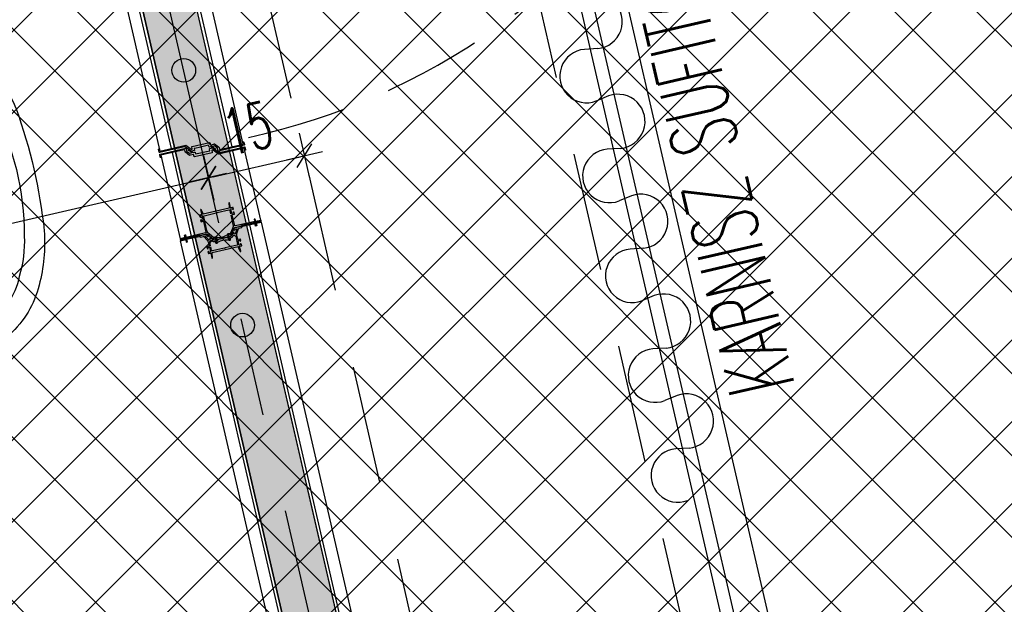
# Model space of a CAD drawing. Header units: centimetres. Extents: x -15121 to 17422, y -60492 to 0.
# Tile 245 of 256: x 2623 to 2773, y -30359 to -30270. Entities that reach past the tile are written whole.
import ezdxf
from ezdxf.enums import TextEntityAlignment as Align

# ---------------------------------------------------------------- set-up
doc = ezdxf.new("R2010")
doc.units = ezdxf.units.CM
doc.header["$LTSCALE"] = 60
for name, pattern in [('CENTER', [2, 1.25, -0.25, 0.25, -0.25]), ('DP', [0.5, 0.3, -0.2]), ('HIDDEN', [0.375, 0.25, -0.125])]:
    doc.linetypes.add(name, pattern=pattern)
for name, color, linetype in [('AIKA karnisze', 200, 'Continuous'), ('AIKA karnisze2', 200, 'Continuous'), ('AIKA lampy restauracja wymiarowanie', 7, 'Continuous'), ('AIKA meble2', 8, 'Continuous'), ('AIKA sufity podwieszane', 8, 'Continuous'), ('AIKA szyny w podłodze', 3, 'Continuous'), ('AIKA wymiarowanie ogólne rzut2', 7, 'Continuous'), ('AIKA ŚCIANA2', 8, 'Continuous'), ('AIKA ścianki mobilne', 7, 'Continuous'), ('L-AXIS', 10, 'CENTER'), ('L-HIDDEN', 8, 'HIDDEN'), ('podciagi i nadproza', 7, 'DP')]:
    doc.layers.add(name, color=color, linetype=linetype)
doc.styles.add('normalnysimplex', font='simplex.shx', dxfattribs={"width": 0.85})
doc.styles.add('RomanS', font='romans.shx')
doc.styles.add('wymiar', font='txt.shx', dxfattribs={"width": 0.6})
doc.dimstyles.new('Dwudziestka', dxfattribs={"dimtxt": 7, "dimasz": 0.7, "dimexe": 5, "dimexo": 0, "dimgap": 2.5, "dimtad": 1, "dimtoh": 1, "dimdec": 3, "dimrnd": 0.5, "dimdsep": 46, "dimtxsty": 'wymiar', "dimblk": 'znacznik', "dimcen": 0, "dimdle": 5, "dimse1": 1, "dimse2": 1, "dimclrd": 256, "dimclre": 256, "dimclrt": 256, "dimadec": 0, "dimazin": 0, "dimtfac": 0.4, "dimtdec": 3, "dimtix": 1, "dimtofl": 0, "dimtmove": 2, "dimatfit": 3, "dimldrblk": 'znacznik', "dimfxl": 1, "dimtolj": 1, "dimarcsym": 0})

# ---------------------------------------------------------------- blocks, each defined once
blk = doc.blocks.new('SL podciągi restauracja')
at = {"layer": 'podciagi i nadproza'}
blk.add_lwpolyline([(2000.73, -27243.02), (2138.4, -27839.34), (2099.42, -27848.34), (1961.75, -27252.02), (2000.73, -27243.02)], dxfattribs=at)
blk = doc.blocks.new('SL krzesło')
at = {"layer": 'AIKA meble2'}
for p, q in [((-14.08, 42.17), (-14.85, 35.66)), ((-12.08, 42.17), (-11.63, 38.3)), ((12.08, 42.17), (11.59, 37.94)), ((14.08, 42.17), (14.91, 35.1))]:
    blk.add_line(p, q, dxfattribs=at)
at = {"layer": 'AIKA meble2', "transparency": 33554610}
for p, q in [((5.4, 39.89), (-5.27, 39.89)), ((17.36, -0.11), (-17.36, 0.11))]:
    blk.add_line(p, q, dxfattribs=at)
at = {"layer": 'AIKA meble2'}
for centre, radius, start, end in [((0, -26.21), 78.75, 83.0607, 96.9393), ((0.07, 7.5), 42.43, 75.6019, 103.198), ((0, 16.39), 31.52, 73.9747, 106.0253), ((-9.16, 38.44), 7.25, 134.4209, 209.5207), ((9.16, 38.44), 7.25, 328.0104, 45.5791), ((-13.08, 42.17), 1, 0, 180), ((13.08, 42.17), 1, 0, 180)]:
    blk.add_arc(centre, radius, start, end, dxfattribs=at)
at = {"layer": 'AIKA meble2', "transparency": 33554610}
for centre, radius, start, end in [((-5.72, 27.41), 24.84, 98.7852, 118.035), ((-5.72, 27.41), 24.84, 98.7852, 118.035), ((5.72, 27.41), 24.84, 61.965, 81.2148), ((5.72, 27.41), 24.84, 61.965, 81.2148), ((-10.67, 35.99), 14.95, 116.7532, 150.8291), ((-6.35, 30.72), 18.39, 100.2359, 119.6737), ((6.35, 30.72), 18.39, 60.3263, 76.546), ((10.67, 35.99), 14.95, 29.1709, 63.2468), ((-10.09, 35.33), 12.57, 115.2509, 156.7145), ((10.09, 35.33), 12.57, 23.2855, 64.7491), ((5.69, 31.74), 31.59, 158.5672, 214.5654), ((-5.69, 31.74), 31.59, 325.4346, 21.4328), ((1.56, 30.77), 25.07, 157.6728, 210.1782), ((-5.61, 27.7), 12.2, 88.4292, 145.8426), ((4.52, 26.3), 13.62, 35.6632, 86.2909), ((-1.56, 30.77), 25.07, 329.8218, 22.3272), ((0.9, 22.09), 20.75, 143.1293, 172.1193), ((-1.03, 21.78), 20.77, 7.5547, 36.8658), ((270.3, 1.81), 290.87, 175.4374, 179.5418), ((-262.62, 1.99), 283.07, 0.3733, 4.5909), ((-17.33, 3.49), 3.3, 168.6056, 267.6814), ((17.25, 3.14), 3.26, 271.771, 12.2423)]:
    blk.add_arc(centre, radius, start, end, dxfattribs=at)
at = {"layer": 'AIKA meble2', "ltscale": 0.2, "transparency": 33554610}
for centre, start, end in [((-5.41, 34.2), 104.7592, 133.1183), ((5.41, 34.2), 46.8817, 75.2408)]:
    blk.add_arc(centre, 12.91, start, end, dxfattribs=at)
blk = doc.blocks.new('SL stolik i krzesła')
at = {"layer": 'AIKA meble2', "xscale": -1, "rotation": 270}
blk.add_blockref('SL krzesło', (5334.32, -44079.25), dxfattribs=at)
blk = doc.blocks.new('SL ścianki przesuwne restauracja')
at = {"layer": 'AIKA ścianki mobilne'}
for p, q in [((7601.97, -26127.9), (7625.81, -26231.11)), ((7627.56, -26230.71), (7603.73, -26127.5)), ((7591.86, -26132.08), (7614.88, -26231.79)), ((7616.63, -26231.38), (7593.61, -26131.68)), ((7625.95, -26231.73), (7628.48, -26242.69)), ((7630.24, -26242.29), (7627.71, -26231.33)), ((7615.02, -26232.41), (7617.96, -26245.12)), ((7619.71, -26244.72), (7616.78, -26232)), ((7653.4, -26350.65), (7628.54, -26242.99)), ((7630.3, -26242.58), (7655.15, -26350.25)), ((7617.95, -26245.12), (7618.73, -26244.94)), ((7642.88, -26353.08), (7618.02, -26245.42)), ((7618.64, -26244.55), (7618.79, -26244.52)), ((7618.73, -26244.94), (7618.64, -26244.55)), ((7618.79, -26244.52), (7618.88, -26244.91)), ((7619.77, -26245.01), (7644.63, -26352.68))]:
    blk.add_line(p, q, dxfattribs=at)
for points in [[(7619.81, -26231.45), (7619.74, -26231.13, -0.414214), (7619.77, -26231.07), (7622.44, -26230.45, -0.414214), (7622.5, -26230.49), (7622.58, -26230.81, 0.414212), (7622.6, -26230.83), (7623.08, -26230.71, 0.000001), (7623.21, -26230.69), (7623.81, -26231.14, -0.176326), (7623.89, -26231.25), (7623.94, -26231.49, 0.414214), (7624, -26231.53), (7627.56, -26230.71, 0.414214), (7627.58, -26230.68), (7627.53, -26230.5, 0.414212), (7627.51, -26230.48), (7627.49, -26230.38, -0.414214), (7627.5, -26230.36), (7627.55, -26230.35, -0.41421), (7627.65, -26230.41), (7627.74, -26230.79, -0.414213), (7627.68, -26230.89), (7623.76, -26231.79, -0.414213), (7623.74, -26231.77), (7623.64, -26231.34, 0.176324), (7623.63, -26231.33), (7623.2, -26231, 0.221651), (7623.18, -26231), (7622.92, -26231.06, 0.533896), (7622.91, -26231.09), (7623.03, -26231.27), (7623.06, -26231.23), (7623.13, -26231.34), (7623.16, -26231.3), (7623.22, -26231.41), (7623.25, -26231.37), (7623.35, -26231.44, -0.414286), (7623.35, -26231.47, -0.198947), (7623.34, -26231.48), (7623.23, -26231.5, -0.192971), (7623.15, -26231.48), (7622.73, -26231.17, 0.215704), (7622.57, -26231.14), (7622.41, -26231.18, -0.414212), (7622.35, -26231.14), (7622.29, -26230.92, 0.414212), (7622.27, -26230.9), (7621.28, -26231.13), (7621.2, -26231.1, 0.267947), (7621.18, -26231.11), (7621.11, -26231.17), (7620.13, -26231.4, 0.414214), (7620.11, -26231.42), (7620.16, -26231.64, -0.414214), (7620.13, -26231.7), (7619.69, -26231.81, -0.221694), (7619.6, -26231.79), (7618.78, -26231.17, 0.221682), (7618.61, -26231.13), (7617.91, -26231.29), (7614.86, -26232, -0.414163), (7614.76, -26231.94), (7614.67, -26231.56, -0.414214), (7614.73, -26231.46), (7614.78, -26231.45, -0.414214), (7614.81, -26231.46), (7614.83, -26231.56, 0.414233), (7614.81, -26231.59), (7614.86, -26231.77, 0.414212), (7614.88, -26231.79), (7618.81, -26230.88), (7619.63, -26231.49, 0.221697), (7619.67, -26231.5), (7619.8, -26231.47, 0.414211), (7619.81, -26231.45)], [(7622.77, -26231.66), (7622.85, -26231.99, -0.414214), (7622.81, -26232.05), (7620.14, -26232.66, -0.414214), (7620.08, -26232.62), (7620.01, -26232.3, 0.414212), (7619.98, -26232.29), (7619.51, -26232.4, 0.000001), (7619.38, -26232.43), (7618.77, -26231.97, -0.176326), (7618.7, -26231.86), (7618.65, -26231.62, 0.414214), (7618.59, -26231.58), (7615.02, -26232.41, 0.414214), (7615.01, -26232.43), (7615.05, -26232.62, 0.414212), (7615.07, -26232.63), (7615.1, -26232.73, -0.414214), (7615.08, -26232.75), (7615.03, -26232.76, -0.41421), (7614.94, -26232.7), (7614.85, -26232.32, -0.414213), (7614.91, -26232.23), (7618.82, -26231.32, -0.414213), (7618.85, -26231.34), (7618.95, -26231.77, 0.176324), (7618.95, -26231.78), (7619.39, -26232.11, 0.221651), (7619.4, -26232.11), (7619.67, -26232.05, 0.533896), (7619.68, -26232.02), (7619.55, -26231.85), (7619.52, -26231.89), (7619.46, -26231.77), (7619.43, -26231.81), (7619.36, -26231.7), (7619.33, -26231.74), (7619.24, -26231.67, -0.414286), (7619.23, -26231.64, -0.198947), (7619.24, -26231.63), (7619.36, -26231.62, -0.192971), (7619.43, -26231.63), (7619.86, -26231.94, 0.215704), (7620.02, -26231.97), (7620.18, -26231.93, -0.414212), (7620.24, -26231.97), (7620.29, -26232.2, 0.414212), (7620.31, -26232.21), (7621.3, -26231.98), (7621.39, -26232.01, 0.267947), (7621.41, -26232), (7621.47, -26231.94), (7622.46, -26231.72, 0.414214), (7622.47, -26231.69), (7622.42, -26231.47, -0.414214), (7622.46, -26231.41), (7622.9, -26231.31, -0.221694), (7622.98, -26231.32), (7623.81, -26231.95, 0.221682), (7623.97, -26231.98), (7624.67, -26231.82), (7627.73, -26231.12, -0.414163), (7627.82, -26231.18), (7627.91, -26231.56, -0.414214), (7627.85, -26231.65), (7627.8, -26231.66, -0.414214), (7627.78, -26231.65), (7627.76, -26231.55, 0.414233), (7627.77, -26231.53), (7627.73, -26231.34, 0.414212), (7627.71, -26231.33), (7623.77, -26232.23), (7622.96, -26231.62, 0.221697), (7622.92, -26231.61), (7622.79, -26231.64, 0.414211), (7622.77, -26231.66)], [(7625.67, -26241.52), (7626, -26242.94, -0.162719), (7625.94, -26243.57), (7625.57, -26244.39, -0.023978), (7625.55, -26244.44, -0.684311), (7625.46, -26244.42), (7625.45, -26244.39, 0.414214), (7625.39, -26244.35), (7625.21, -26244.39, 0.198912), (7625.18, -26244.42), (7625.12, -26244.5, 0.668179), (7625.14, -26244.53), (7625.3, -26244.5, -0.414214), (7625.32, -26244.51), (7625.37, -26244.71, -0.414214), (7625.35, -26244.73), (7625.2, -26244.77, 0.414214), (7625.18, -26244.79), (7625.2, -26244.87, 0.414214), (7625.22, -26244.88), (7625.37, -26244.85, 0.235614), (7625.71, -26244.56), (7626.17, -26243.53, -0.235614), (7626.31, -26243.42), (7627.23, -26243.21, 0.198912), (7627.26, -26243.19), (7627.29, -26243.14, -0.198912), (7627.32, -26243.12), (7629.41, -26242.63, 0.414214), (7629.47, -26242.54), (7629.39, -26242.21, 0.414214), (7629.29, -26242.15), (7629.25, -26242.16, 0.414214), (7629.23, -26242.18), (7629.25, -26242.28, -0.414214), (7629.28, -26242.29), (7629.32, -26242.48, -0.414214), (7629.3, -26242.5), (7626.38, -26243.18, -0.414214), (7626.26, -26243.1), (7625.88, -26241.47, -0.414214), (7625.9, -26241.44), (7626.19, -26241.37, 0.414214), (7626.23, -26241.31), (7626.19, -26241.13, 0.198912), (7626.16, -26241.1), (7626.08, -26241.05, 0.668179), (7626.05, -26241.07), (7626.08, -26241.22, -0.414214), (7626.07, -26241.25), (7625.86, -26241.3, -0.414214), (7625.84, -26241.28), (7625.68, -26240.59, -0.414214), (7625.7, -26240.57), (7625.9, -26240.52, -0.414214), (7625.92, -26240.53), (7625.96, -26240.69, 0.668179), (7626, -26240.7), (7626.05, -26240.61, 0.198912), (7626.06, -26240.57), (7626.01, -26240.39, 0.414214), (7625.95, -26240.35), (7625.66, -26240.42, -0.414214), (7625.64, -26240.4), (7625.47, -26239.66, 0.414214), (7625.44, -26239.65), (7625.4, -26239.66, 0.36397), (7625.38, -26239.68), (7625.42, -26240.37, 0.043661), (7625.43, -26240.43), (7625.43, -26240.45, -0.414214), (7625.42, -26240.48), (7621.48, -26241.38, -0.414214), (7621.46, -26241.37), (7621.45, -26241.34, 0.043661), (7621.44, -26241.29), (7621.16, -26240.65, 0.36397), (7621.14, -26240.64), (7621.1, -26240.65, 0.414214), (7621.08, -26240.68), (7621.25, -26241.42, -0.414214), (7621.24, -26241.44), (7620.95, -26241.51, 0.414214), (7620.91, -26241.57), (7620.95, -26241.75, 0.198912), (7620.97, -26241.78), (7621.06, -26241.84, 0.668179), (7621.09, -26241.81), (7621.05, -26241.66, -0.414214), (7621.07, -26241.63), (7621.27, -26241.59, -0.414214), (7621.3, -26241.6), (7621.46, -26242.29, -0.414214), (7621.44, -26242.32), (7621.24, -26242.36, -0.414214), (7621.21, -26242.35), (7621.18, -26242.19, 0.668179), (7621.14, -26242.19), (7621.09, -26242.27, 0.198912), (7621.08, -26242.31), (7621.12, -26242.49, 0.414214), (7621.18, -26242.53), (7621.47, -26242.46, -0.414214), (7621.5, -26242.48), (7621.88, -26244.12, -0.414214), (7621.8, -26244.24), (7618.88, -26244.91, -0.414214), (7618.85, -26244.9), (7618.81, -26244.71, -0.414214), (7618.83, -26244.69), (7618.8, -26244.59, 0.414214), (7618.78, -26244.57), (7618.73, -26244.59, 0.414214), (7618.67, -26244.68), (7618.75, -26245.01, 0.414214), (7618.84, -26245.07), (7620.93, -26244.59, -0.198912), (7620.97, -26244.6), (7621.02, -26244.63, 0.198912), (7621.06, -26244.63), (7621.97, -26244.42, -0.235614), (7622.15, -26244.46), (7623.01, -26245.19, 0.235614), (7623.44, -26245.29), (7623.59, -26245.26, 0.414214), (7623.6, -26245.24), (7623.58, -26245.16, 0.414214), (7623.56, -26245.14), (7623.4, -26245.18, -0.414214), (7623.38, -26245.16), (7623.34, -26244.97, -0.414214), (7623.35, -26244.95), (7623.51, -26244.91, 0.668179), (7623.51, -26244.87), (7623.43, -26244.82, 0.198912), (7623.39, -26244.81), (7623.21, -26244.86, 0.414214), (7623.17, -26244.92), (7623.18, -26244.95, -0.684311), (7623.1, -26245, -0.023978), (7623.06, -26244.97), (7622.37, -26244.39, -0.162719), (7622.04, -26243.85), (7621.55, -26241.73, -0.414214), (7621.63, -26241.61), (7623.42, -26241.19), (7623.49, -26241.13, -0.267949), (7623.51, -26241.13), (7623.59, -26241.15), (7625.39, -26240.74, -0.414214), (7625.51, -26240.81), (7625.63, -26241.33)]]:
    blk.add_lwpolyline(points, format="xyb", dxfattribs=at)
for points in [[(7630.23, -26242.29), (7630.26, -26242.44), (7629.48, -26242.62), (7629.45, -26242.47)], [(7629.48, -26242.62), (7629.52, -26242.76), (7630.3, -26242.58), (7630.26, -26242.44)], [(7617.95, -26245.12), (7617.99, -26245.27), (7618.77, -26245.09), (7618.73, -26244.94)], [(7617.99, -26245.27), (7618.02, -26245.42), (7618.8, -26245.24), (7618.77, -26245.09)]]:
    blk.add_lwpolyline(points, close=True, dxfattribs=at)
at = {"layer": 'AIKA ścianki mobilne', "linetype": 'Continuous'}
blk.add_lwpolyline([(7622.58, -26246.18), (7622.46, -26245.64, -0.265236), (7622.48, -26245.55), (7622.64, -26245.4, -0.397137), (7622.77, -26245.4, 0.21042), (7623.23, -26245.56, -0.371263), (7623.34, -26245.64), (7623.36, -26245.72, 0.414214), (7623.48, -26245.8), (7623.61, -26245.77, 0.198912), (7623.64, -26245.75), (7623.69, -26245.66, 0.668179), (7623.67, -26245.63), (7623.52, -26245.67, -0.414214), (7623.49, -26245.65), (7623.45, -26245.46, -0.414214), (7623.46, -26245.43), (7623.62, -26245.4, 0.414214), (7623.63, -26245.37), (7623.62, -26245.29, 0.414214), (7623.59, -26245.28), (7623.27, -26245.35, -0.226285), (7622.94, -26245.28), (7622.61, -26245.02, 0.155747), (7622.58, -26245.01), (7622.45, -26245.01, 0.668179), (7622.44, -26245.04), (7622.55, -26245.16, -0.414214), (7622.55, -26245.19), (7622.39, -26245.33, -0.414214), (7622.37, -26245.33), (7621.82, -26244.76, -0.580732), (7621.85, -26244.68), (7622.04, -26244.63, -0.265236), (7622.05, -26244.64), (7622.17, -26244.76, 0.414214), (7622.2, -26244.76), (7622.31, -26244.65, 0.447259), (7622.31, -26244.62), (7622.14, -26244.49, 0.235614), (7621.97, -26244.44), (7621.05, -26244.65, -0.198912), (7621.01, -26244.65), (7620.95, -26244.61, 0.198912), (7620.89, -26244.6), (7618.84, -26245.07, 0.414214), (7618.78, -26245.17), (7618.86, -26245.5, 0.414214), (7618.96, -26245.56), (7619.01, -26245.55, 0.414214), (7619.02, -26245.52), (7619, -26245.43, -0.414214), (7618.97, -26245.41), (7618.93, -26245.23, -0.414214), (7618.95, -26245.2), (7620.85, -26244.76, -0.198912), (7620.88, -26244.77), (7621, -26244.84, 0.198912), (7621.07, -26244.86), (7621.46, -26244.77, -0.265236), (7621.55, -26244.79), (7622.09, -26245.36, -0.13423), (7622.22, -26245.59), (7622.37, -26246.24, -0.414214), (7622.35, -26246.26), (7622.06, -26246.33, 0.414214), (7622.02, -26246.39), (7622.06, -26246.57, 0.198912), (7622.09, -26246.61), (7622.17, -26246.66, 0.668179), (7622.2, -26246.64), (7622.17, -26246.48, -0.414214), (7622.18, -26246.46), (7622.39, -26246.41, -0.414214), (7622.41, -26246.42), (7622.57, -26247.12, -0.414214), (7622.55, -26247.14), (7622.35, -26247.19, -0.414214), (7622.33, -26247.17), (7622.29, -26247.02, 0.668179), (7622.25, -26247.01), (7622.2, -26247.1, 0.198912), (7622.19, -26247.13), (7622.24, -26247.32, 0.414214), (7622.3, -26247.35), (7622.59, -26247.29, -0.414214), (7622.61, -26247.3), (7622.78, -26248.04, 0.414214), (7622.81, -26248.06), (7622.85, -26248.05, 0.36397), (7622.87, -26248.03), (7622.83, -26247.33, 0.043661), (7622.82, -26247.28), (7622.82, -26247.25, -0.414214), (7622.83, -26247.23), (7626.77, -26246.32, -0.414214), (7626.79, -26246.34), (7626.8, -26246.36, 0.043661), (7626.81, -26246.41), (7627.09, -26247.05, 0.36397), (7627.11, -26247.06), (7627.15, -26247.05, 0.414214), (7627.17, -26247.03), (7627, -26246.29, -0.414214), (7627.01, -26246.27), (7627.3, -26246.2, 0.414214), (7627.34, -26246.14), (7627.3, -26245.96, 0.198912), (7627.28, -26245.92), (7627.19, -26245.87, 0.668179), (7627.16, -26245.89), (7627.2, -26246.05, -0.414214), (7627.18, -26246.07), (7626.98, -26246.12, -0.414214), (7626.95, -26246.1), (7626.79, -26245.41, -0.414214), (7626.81, -26245.39), (7627.01, -26245.34, -0.414214), (7627.04, -26245.36), (7627.07, -26245.51, 0.668179), (7627.11, -26245.52), (7627.16, -26245.43, 0.198912), (7627.17, -26245.4), (7627.13, -26245.21, 0.414214), (7627.07, -26245.18), (7626.78, -26245.24, -0.414214), (7626.75, -26245.23), (7626.6, -26244.58, -0.13423), (7626.61, -26244.32), (7626.85, -26243.57, -0.265236), (7626.92, -26243.51), (7627.31, -26243.42, 0.198912), (7627.37, -26243.37), (7627.45, -26243.25, -0.198912), (7627.47, -26243.23), (7629.37, -26242.8, -0.414214), (7629.4, -26242.81), (7629.44, -26243, -0.414214), (7629.42, -26243.02), (7629.45, -26243.12, 0.414214), (7629.47, -26243.13), (7629.52, -26243.12, 0.414214), (7629.58, -26243.03), (7629.5, -26242.69, 0.414214), (7629.41, -26242.63), (7627.36, -26243.11, 0.198912), (7627.31, -26243.14), (7627.27, -26243.2, -0.198912), (7627.24, -26243.23), (7626.32, -26243.44, 0.235614), (7626.19, -26243.55), (7626.1, -26243.75, 0.447259), (7626.11, -26243.78), (7626.26, -26243.82, 0.414214), (7626.28, -26243.81), (7626.33, -26243.65, -0.265236), (7626.35, -26243.64), (7626.53, -26243.6, -0.580732), (7626.59, -26243.66), (7626.35, -26244.41, -0.414214), (7626.33, -26244.42), (7626.13, -26244.36, -0.414214), (7626.11, -26244.33), (7626.16, -26244.18, 0.668179), (7626.14, -26244.16), (7626.02, -26244.22, 0.155747), (7626, -26244.24), (7625.82, -26244.61, -0.226285), (7625.55, -26244.83), (7625.23, -26244.9, 0.414214), (7625.21, -26244.93), (7625.23, -26245, 0.414214), (7625.26, -26245.02), (7625.41, -26244.98, -0.414214), (7625.44, -26245), (7625.48, -26245.19, -0.414214), (7625.47, -26245.22), (7625.31, -26245.25, 0.668179), (7625.3, -26245.29), (7625.39, -26245.34, 0.198912), (7625.43, -26245.35), (7625.56, -26245.32, 0.414214), (7625.64, -26245.2), (7625.62, -26245.11, -0.371263), (7625.68, -26245, 0.21042), (7626.02, -26244.65, -0.397137), (7626.14, -26244.59), (7626.34, -26244.66, -0.265236), (7626.41, -26244.73), (7626.7, -26245.98, -0.414214), (7626.62, -26246.1), (7624.83, -26246.51), (7624.76, -26246.57, -0.267949), (7624.74, -26246.58), (7624.66, -26246.55), (7622.86, -26246.97, -0.414214), (7622.74, -26246.89), (7622.62, -26246.37)], format="xyb", dxfattribs=at)
at = {"layer": 'AIKA ścianki mobilne'}
for points in [[(7630.3, -26242.58), (7629.52, -26242.76), (7629.61, -26243.15), (7629.41, -26243.2), (7629.32, -26242.81)], [(7618.02, -26245.42), (7618.8, -26245.24), (7618.89, -26245.63), (7619.08, -26245.58), (7618.99, -26245.19)]]:
    blk.add_lwpolyline(points, dxfattribs=at)
for points in [[(7623.64, -26244.9, 0.167317), (7625.01, -26244.59), (7625.3, -26244.52), (7625.35, -26244.71), (7625.15, -26244.76), (7625.18, -26244.89), (7623.62, -26245.25), (7623.59, -26245.11), (7623.4, -26245.16), (7623.35, -26244.97)], [(7623.8, -26245.59, -0.167317), (7625.17, -26245.27), (7625.46, -26245.2), (7625.42, -26245.01), (7625.22, -26245.05), (7625.19, -26244.92), (7623.63, -26245.28), (7623.66, -26245.42), (7623.47, -26245.46), (7623.51, -26245.66)]]:
    blk.add_lwpolyline(points, format="xyb", close=True, dxfattribs=at)
for centre in [(7618.51, -26219.49), (7627.45, -26258.27)]:
    blk.add_circle(centre, 1.8, dxfattribs=at)
at = {"layer": 'L-AXIS'}
blk.add_lwpolyline([(7650.85, -26359.61), (7436.47, -25431.03)], dxfattribs=at)
at = {"layer": 'L-HIDDEN'}
blk.add_arc((7606.28, -26128.75), 103.35, 282.3476, 13.7069, dxfattribs=at)
at = {"layer": 'AIKA ścianki mobilne', "style": 'normalnysimplex', "width": 0.85, "flags": 12}
for p in [(7526.71, -25549.96), (6841.55, -25708.14), (6722.86, -25735.55), (7655.65, -26108.47), (6970.49, -26266.66), (6851.79, -26294.06)]:
    blk.add_attdef('200', text='', height=0.3, rotation=13, dxfattribs=at).set_placement(p, align=Align.TOP_LEFT)
at = {"layer": 'AIKA ścianki mobilne', "style": 'normalnysimplex', "width": 0.85}
for p in [(7511.03, -25612.22), (6883.82, -25757.03), (6707.18, -25797.81), (7639.97, -26170.73), (7012.75, -26315.54), (6836.11, -26356.32)]:
    blk.add_attdef('80', text='', height=0.3, rotation=13, dxfattribs=at).set_placement(p, align=Align.CENTER)
blk = doc.blocks.new('znacznik')
at = {"color": 0}
for points in [[(0, -5), (0, 5)], [(-4, 0), (4, 0)]]:
    blk.add_lwpolyline(points, dxfattribs=at)
at = {"color": 1}
blk.add_lwpolyline([(-2.12, -2.12), (2.12, 2.12)], dxfattribs=at)
blk = doc.blocks.new('*D5416')
at = {"layer": 'AIKA wymiarowanie ogólne rzut2', "lineweight": -2, "transparency": 16777216}
blk.add_line((2742.6, -30384.16), (2606.14, -29793.1), dxfattribs=at)
at = {"layer": 'Defpoints', "color": 0, "transparency": 16777216}
for p in [(2605.98, -29792.42), (2595.22, -29794.91), (2731.99, -30387.32)]:
    blk.add_point(p, dxfattribs=at)
at = {"layer": 'AIKA wymiarowanie ogólne rzut2', "linetype": 'ByBlock', "lineweight": -2, "transparency": 16777216, "xscale": 0.7, "yscale": 0.7, "zscale": 0.7}
for p, rotation in [((2605.98, -29792.42), 102.9999999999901), ((2742.75, -30384.84), 282.9999999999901)]:
    blk.add_blockref('znacznik', p, dxfattribs=dict(at, rotation=rotation))
at = {"layer": 'AIKA wymiarowanie ogólne rzut2', "transparency": 16777216, "insert": (2680.21, -30087.28), "char_height": 7, "attachment_point": 5, "rotation": 283, "style": 'wymiar'}
blk.add_mtext('\\A1;608', dxfattribs=at)
blk = doc.blocks.new('SL zasłonka rzut')
at = {"layer": 'AIKA karnisze'}
for p, q in [((-30.84, 2), (-31.18, 0)), ((-23.45, 2), (-23.12, 0)), ((-15.25, 2), (-15.59, 0)), ((-7.86, 2), (-7.53, 0)), ((0.33, 2), (0, 0)), ((7.72, 2), (8.06, 0)), ((15.92, 2), (15.59, 0)), ((23.31, 2), (23.65, 0)), ((31.51, 2), (31.18, 0)), ((38.9, 2), (39.23, 0)), ((47.1, 2), (46.76, 0))]:
    blk.add_line(p, q, dxfattribs=at)
for centre, radius, start, end in [((-34.94, 2.52), 4.13, 352.7825, 187.2025), ((-19.35, 2.52), 4.13, 352.7825, 187.2025), ((-3.77, 2.52), 4.13, 352.7825, 187.2025), ((11.82, 2.52), 4.13, 352.7825, 187.2025), ((27.41, 2.52), 4.13, 352.7825, 187.2025), ((43, 2.52), 4.13, 352.7825, 187.2025), ((-27.15, -0.59), 4.07, 171.5534, 8.4315), ((-11.56, -0.6), 4.07, 171.5534, 8.4315), ((4.03, -0.6), 4.07, 171.5534, 8.4315), ((19.62, -0.6), 4.07, 171.5534, 8.4315), ((35.2, -0.6), 4.07, 171.5534, 8.4315), ((50.79, -0.6), 4.07, 171.5534, 8.4315)]:
    blk.add_arc(centre, radius, start, end, dxfattribs=at)
blk = doc.blocks.new('*D7178')
at = {"layer": 'AIKA lampy restauracja wymiarowanie', "lineweight": -2, "transparency": 16777216}
blk.add_line((2558.86, -30315.41), (2651.24, -30294.08), dxfattribs=at)
at = {"layer": 'Defpoints', "color": 0, "transparency": 16777216}
for p in [(2647.68, -30275.54), (2651.93, -30293.92), (2554.12, -30297.99)]:
    blk.add_point(p, dxfattribs=at)
at = {"layer": 'AIKA lampy restauracja wymiarowanie', "lineweight": -2, "transparency": 16777216, "xscale": 0.7, "yscale": 0.7, "zscale": 0.7}
for p, rotation in [((2651.93, -30293.92), 12.9999999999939), ((2558.17, -30315.57), 192.9999999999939)]:
    blk.add_blockref('znacznik', p, dxfattribs=dict(at, rotation=rotation))
at = {"layer": 'AIKA lampy restauracja wymiarowanie', "transparency": 16777216, "insert": (2603.7, -30298.9), "char_height": 7, "attachment_point": 5, "rotation": 13, "style": 'wymiar'}
blk.add_mtext('\\A1;96', dxfattribs=at)
blk = doc.blocks.new('*D7179')
at = {"layer": 'AIKA lampy restauracja wymiarowanie', "lineweight": -2, "transparency": 16777216}
blk.add_line((2652.61, -30293.77), (2665.86, -30290.71), dxfattribs=at)
at = {"layer": 'Defpoints', "color": 0, "transparency": 16777216}
for p in [(2662.27, -30272.04), (2647.68, -30275.54), (2666.54, -30290.55)]:
    blk.add_point(p, dxfattribs=at)
at = {"layer": 'AIKA lampy restauracja wymiarowanie', "lineweight": -2, "transparency": 16777216, "xscale": 0.7, "yscale": 0.7, "zscale": 0.7}
for p, rotation in [((2666.54, -30290.55), 12.9999999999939), ((2651.93, -30293.92), 192.9999999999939)]:
    blk.add_blockref('znacznik', p, dxfattribs=dict(at, rotation=rotation))
at = {"layer": 'AIKA lampy restauracja wymiarowanie', "transparency": 16777216, "insert": (2657.88, -30286.39), "char_height": 7, "attachment_point": 5, "rotation": 13, "style": 'wymiar'}
blk.add_mtext('\\A1;15', dxfattribs=at)

msp = doc.modelspace()

# ---------------------------------------------------------------- hatches: boundary and pattern name
at = {"layer": 'AIKA sufity podwieszane', "transparency": 33554610}
h = msp.add_hatch(dxfattribs=at)
h.set_pattern_fill('ANSI37', color=256, scale=2.771036)
h.set_pattern_definition([(45, (5073.432, 672.602), (-6.221154, 6.221154), []), (135, (5073.432, 672.602), (-6.221154, -6.221154), [])])
h.paths.add_polyline_path([(3263.0511, -29233.6017), (3143.0511, -29233.6017), (3143.0511, -29195.6017), (3027.0511, -29195.6017), (3027.0511, -29233.6017), (2963.0511, -29233.6017), (2963.0511, -29193.9885), (2797.0511, -29193.9885), (2797.0511, -29233.6017), (2733.0511, -29233.6017), (2733.0511, -29195.6017), (2617.0511, -29195.6017), (2617.0511, -29233.6017), (2497.0511, -29233.6017), (2497.0511, -29254.2071), (2449.7172, -29253.5776), (2492.7248, -29439.8638), (2512.2122, -29435.3648), (2522.11, -29478.2371), (1907.5742, -29619.9086), (2121.0978, -30544.7807), (2160.7103, -30535.6354), (2167.0089, -30562.9178), (2328.7543, -30525.5759), (2322.4557, -30498.2935), (2692.7163, -30412.8121), (2689.1171, -30397.2222), (2731.9894, -30387.3244), (2736.209, -30405.6017), (3029.0511, -30405.6017), (3029.0511, -30433.6017), (3195.0511, -30433.6017), (3195.0511, -30405.6017), (3255.0511, -30405.6017), (3255.0511, -30389.6017), (3263.0511, -30389.6017)])
at = {"layer": 'AIKA szyny w podłodze'}
h = msp.add_hatch(color=256, dxfattribs=at)
h.dxf.hatch_style = 1
h.paths.add_polyline_path([(2462.6673, -29491.9605), (2569.2039, -29953.4213), (2569.204, -29953.4213), (2676.1523, -30416.6362), (2683.9346, -30414.8395), (2470.456, -29490.1624)])
h.paths.add_polyline_path([(2011.9136, -30082.09), (2010.1096, -30074.276), (2010.1063, -30074.2767), (1905.3658, -29620.6237), (1897.5835, -29622.4204), (2111.062, -30547.0976), (2118.857, -30545.298), (2011.9104, -30082.0907)])

# ---------------------------------------------------------------- linework, layer by layer
at = {"layer": 'AIKA karnisze2'}
msp.add_lwpolyline([(2738.842, -30399.2247), (2740.7907, -30398.7748), (2526.8739, -29472.1992), (2524.9252, -29472.6491), (2738.842, -30399.2247)], dxfattribs=at)
at = {"layer": 'AIKA szyny w podłodze'}
for p, q in [((2470.411, -29489.9674), (2683.9922, -30415.0314)), ((2470.456, -29490.1624), (2683.9346, -30414.8395)), ((2462.6161, -29491.7671), (2676.1973, -30416.8312)), ((2676.1523, -30416.6362), (2569.204, -29953.4213))]:
    msp.add_line(p, q, dxfattribs=at)

# ---------------------------------------------------------------- block references
at = {"layer": 'AIKA karnisze2', "rotation": 282.8767334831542}
msp.add_blockref('SL zasłonka rzut', (2712.6158, -30289.5767), dxfattribs=at)
at = {"layer": 'AIKA meble2', "rotation": 12.99999999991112}
msp.add_blockref('SL stolik i krzesła', (-12539.1255, 11445.1408), dxfattribs=at)
at = {"layer": 'AIKA ŚCIANA2'}
msp.add_blockref('SL podciągi restauracja', (592.0924, -2550.3843), dxfattribs=at)
at = {"layer": 'AIKA ścianki mobilne'}
msp.add_blockref('SL ścianki przesuwne restauracja', (-4970.35, -4058.0769), dxfattribs=at)

# ---------------------------------------------------------------- texts
at = {"layer": 'AIKA karnisze2', "insert": (2731.4171, -30327.8094), "char_height": 10, "width": 237.48282, "attachment_point": 1, "rotation": 103, "style": 'RomanS'}
msp.add_mtext('{\\W0.6;KARNISZ SUFITOWY}', dxfattribs=at)

# ---------------------------------------------------------------- dimensions: what is measured, and where the dimension line sits
at = {"layer": 'AIKA lampy restauracja wymiarowanie', "color": 2}
for base, p1, p2, picture, middle in [((2666.5423, -30290.5491), (2647.682, -30275.5376), (2662.2685, -30272.0374), '*D7179', (2657.8848, -30286.39)), ((2651.9267, -30293.9233), (2554.1164, -30297.9902), (2647.682, -30275.5376), '*D7178', (2603.7009, -30298.8993))]:
    dim = msp.add_linear_dim(base=base, p1=p1, p2=p2, angle=193, dimstyle='Dwudziestka', dxfattribs=at)
    dim.commit()
    dim.dimension.update_dxf_attribs({"geometry": picture, "text_midpoint": middle})
at = {"layer": 'AIKA wymiarowanie ogólne rzut2'}
dim = msp.add_linear_dim(base=(2605.9831, -29792.4223), p1=(2731.9894, -30387.3244), p2=(2595.2191, -29794.9074), angle=283, dimstyle='Dwudziestka', dxfattribs=at)
dim.commit()
dim.dimension.update_dxf_attribs({"geometry": '*D5416', "text_midpoint": (2680.2145, -30087.2811)})

doc.saveas('drawing.dxf')
